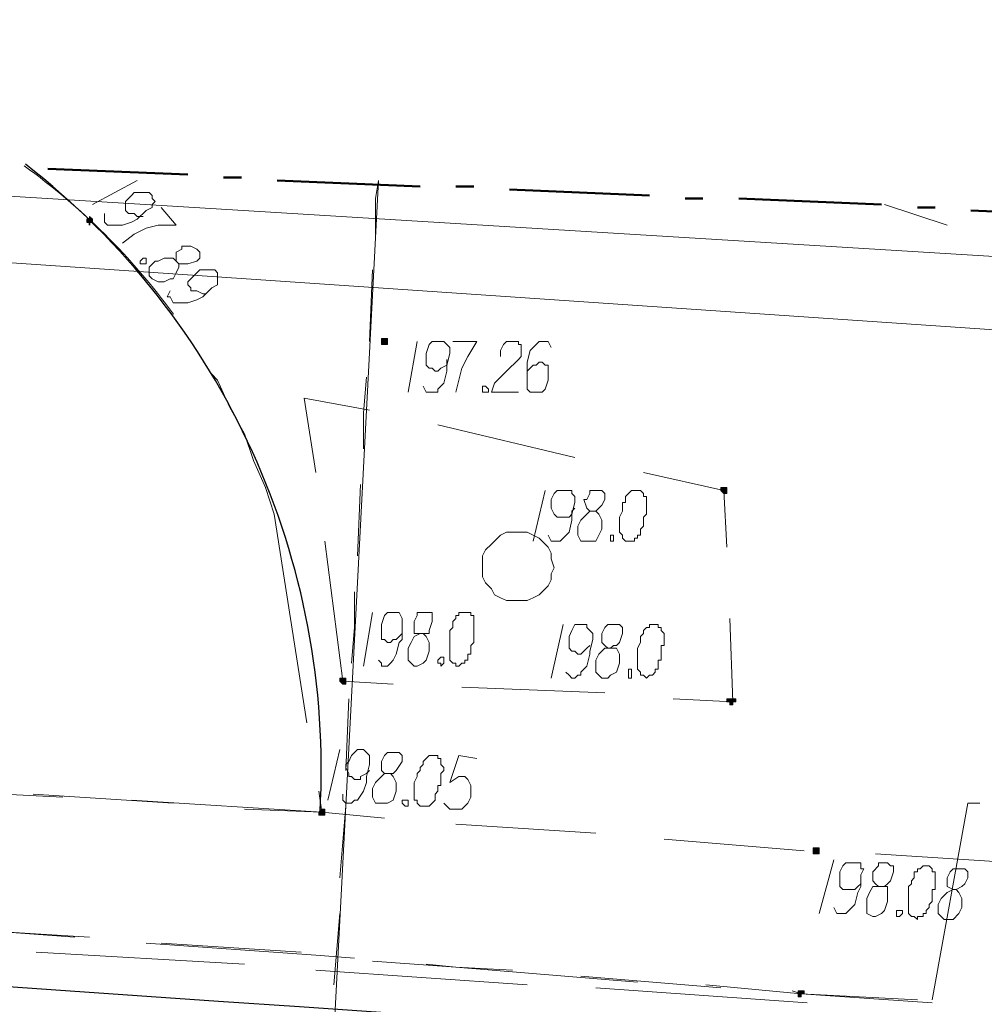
# Model space of a CAD drawing. Header units: metres. Extents: x 7431553 to 7432401, y 5544342 to 5544539.
# Tile 74 of 180: x 7432128 to 7432141, y 5544514 to 5544528. Entities that reach past the tile are written whole.
import ezdxf

# ---------------------------------------------------------------- set-up
doc = ezdxf.new("R2010")
doc.units = ezdxf.units.M
doc.header["$MEASUREMENT"] = 0
doc.layers.add('BG-PR90-PB-PZT-PZT01_2026_04_14$0$MAPA DCP', color=7, linetype='Continuous', lineweight=0)
doc.layers.add('PRIMETECH_XREF', color=7, linetype='Continuous', lineweight=5)

# ---------------------------------------------------------------- blocks, each defined once
blk = doc.blocks.new('BG-PR90-PB-PZT-PZT01_2026_04_14$0$Naddrwiną2025_v2klauzulap')
at = {"layer": 'BG-PR90-PB-PZT-PZT01_2026_04_14$0$MAPA DCP', "linetype": 'Continuous', "lineweight": 0, "transparency": 33554559}
for points in [[(7431646.004, 5544553.002), (7431646.004, 5544553.002), (7431646.046, 5544553.002), (7431646.046, 5544553.002), (7431646.046, 5544553.002), (7431646.046, 5544553.044), (7431646.046, 5544553.044), (7431646.046, 5544553.044), (7431646.046, 5544553.044), (7431646.046, 5544553.087), (7431646.046, 5544553.087), (7431646.004, 5544553.087), (7431646.004, 5544553.087), (7431646.004, 5544553.087), (7431646.004, 5544553.087), (7431645.962, 5544553.087), (7431645.962, 5544553.044), (7431645.962, 5544553.044), (7431645.962, 5544553.044), (7431645.962, 5544553.044), (7431645.962, 5544553.002), (7431645.962, 5544553.002)], [(7431648.036, 5544552.79), (7431648.036, 5544552.79), (7431648.036, 5544552.79), (7431648.036, 5544552.79), (7431648.078, 5544552.79), (7431648.078, 5544552.79), (7431648.078, 5544552.833), (7431648.078, 5544552.833), (7431648.078, 5544552.833), (7431648.036, 5544552.833), (7431648.036, 5544552.875), (7431648.036, 5544552.875), (7431648.036, 5544552.875), (7431647.994, 5544552.875), (7431647.994, 5544552.875), (7431647.994, 5544552.833), (7431647.994, 5544552.833), (7431647.994, 5544552.833), (7431647.994, 5544552.833), (7431647.994, 5544552.79), (7431647.994, 5544552.79), (7431647.994, 5544552.79), (7431647.994, 5544552.79), (7431647.994, 5544552.79), (7431647.994, 5544552.79)], [(7431640.882, 5544551.69), (7431640.882, 5544551.69), (7431640.882, 5544551.69), (7431640.882, 5544551.69), (7431640.924, 5544551.732), (7431640.924, 5544551.732), (7431640.924, 5544551.732), (7431640.924, 5544551.732), (7431640.924, 5544551.774), (7431640.882, 5544551.774), (7431640.882, 5544551.774), (7431640.882, 5544551.774), (7431640.882, 5544551.774), (7431640.839, 5544551.774), (7431640.839, 5544551.774), (7431640.839, 5544551.774), (7431640.839, 5544551.774), (7431640.839, 5544551.732), (7431640.839, 5544551.732), (7431640.839, 5544551.732), (7431640.839, 5544551.732), (7431640.839, 5544551.69), (7431640.839, 5544551.69), (7431640.839, 5544551.69), (7431640.839, 5544551.69)], [(7431643.887, 5544551.774), (7431643.887, 5544551.774), (7431643.887, 5544551.817), (7431643.93, 5544551.817), (7431643.93, 5544551.817), (7431643.93, 5544551.859), (7431643.93, 5544551.859), (7431643.93, 5544551.859), (7431643.887, 5544551.859), (7431643.887, 5544551.859), (7431643.887, 5544551.901), (7431643.887, 5544551.901), (7431643.845, 5544551.901), (7431643.845, 5544551.859), (7431643.845, 5544551.859), (7431643.845, 5544551.859), (7431643.845, 5544551.859), (7431643.845, 5544551.859), (7431643.845, 5544551.817), (7431643.845, 5544551.817), (7431643.845, 5544551.817), (7431643.845, 5544551.817), (7431643.845, 5544551.774), (7431643.845, 5544551.774)], [(7431638.765, 5544546.864), (7431638.765, 5544546.864), (7431638.807, 5544546.864), (7431638.807, 5544546.864), (7431638.807, 5544546.906), (7431638.807, 5544546.906), (7431638.807, 5544546.906), (7431638.807, 5544546.906), (7431638.807, 5544546.948), (7431638.807, 5544546.948), (7431638.807, 5544546.948), (7431638.765, 5544546.948), (7431638.765, 5544546.948), (7431638.765, 5544546.948), (7431638.765, 5544546.948), (7431638.723, 5544546.948), (7431638.723, 5544546.948), (7431638.723, 5544546.906), (7431638.723, 5544546.906), (7431638.723, 5544546.906), (7431638.723, 5544546.906), (7431638.723, 5544546.864)], [(7431643.591, 5544546.271), (7431643.591, 5544546.271), (7431643.591, 5544546.271), (7431643.591, 5544546.271), (7431643.633, 5544546.313), (7431643.633, 5544546.313), (7431643.633, 5544546.313), (7431643.633, 5544546.313), (7431643.633, 5544546.356), (7431643.591, 5544546.356), (7431643.591, 5544546.356), (7431643.591, 5544546.356), (7431643.591, 5544546.356), (7431643.549, 5544546.356), (7431643.549, 5544546.356), (7431643.549, 5544546.356), (7431643.549, 5544546.356), (7431643.549, 5544546.313), (7431643.549, 5544546.313), (7431643.549, 5544546.313), (7431643.549, 5544546.313), (7431643.549, 5544546.271), (7431643.549, 5544546.271), (7431643.549, 5544546.271), (7431643.549, 5544546.271)], [(7431645.454, 5544545.975), (7431645.454, 5544545.975), (7431645.496, 5544545.975), (7431645.496, 5544546.059), (7431645.454, 5544546.059), (7431645.454, 5544546.059), (7431645.454, 5544546.059), (7431645.454, 5544546.059), (7431645.411, 5544546.059), (7431645.411, 5544546.059), (7431645.411, 5544546.059), (7431645.411, 5544546.017), (7431645.411, 5544546.017), (7431645.411, 5544546.017), (7431645.411, 5544546.017)], [(7431637.029, 5544542.673), (7431637.072, 5544542.673), (7431637.072, 5544542.673), (7431637.072, 5544542.673), (7431637.072, 5544542.715), (7431637.072, 5544542.715), (7431637.114, 5544542.715), (7431637.072, 5544542.715), (7431637.072, 5544542.757), (7431637.072, 5544542.757), (7431637.072, 5544542.757), (7431637.072, 5544542.757), (7431637.029, 5544542.757), (7431637.029, 5544542.757), (7431637.029, 5544542.757), (7431637.029, 5544542.757), (7431637.029, 5544542.757), (7431636.987, 5544542.715), (7431636.987, 5544542.715), (7431636.987, 5544542.715), (7431637.029, 5544542.715)]]:
    blk.add_hatch(color=256, dxfattribs=at).paths.add_polyline_path(points)
at = {"layer": 'BG-PR90-PB-PZT-PZT01_2026_04_14$0$MAPA DCP', "color": 30, "linetype": 'Continuous', "lineweight": 18, "true_color": 0xff6500, "transparency": 33554687}
blk.add_lwpolyline([(7431634.193, 5544494.582), (7431635.421, 5544515.283), (7431637.326, 5544536.873), (7431638.638, 5544556.135), (7431640.331, 5544569.935), (7431642.533, 5544588.181), (7431638.68, 5544596.648)], dxfattribs=at)
at = {"layer": 'BG-PR90-PB-PZT-PZT01_2026_04_14$0$MAPA DCP', "color": 1, "linetype": 'Continuous', "lineweight": 18, "transparency": 33554687}
for points in [[(7431636.225, 5544533.825), (7431637.749, 5544558.675), (7431639.485, 5544588.266)], [(7431648.121, 5544554.695), (7431645.327, 5544555.203), (7431645.327, 5544555.373)]]:
    blk.add_lwpolyline(points, dxfattribs=at)
at = {"layer": 'BG-PR90-PB-PZT-PZT01_2026_04_14$0$MAPA DCP', "linetype": 'Continuous', "lineweight": 18, "transparency": 33554687}
for points in [[(7431638.088, 5544583.059), (7431638.977, 5544582.635), (7431663.784, 5544577.725), (7431669.541, 5544576.582), (7431669.033, 5544570.486), (7431668.61, 5544564.601), (7431667.213, 5544545.213), (7431636.479, 5544546.821)], [(7431646.046, 5544553.891), (7431646.173, 5544555.881)], [(7431637.114, 5544554.907), (7431636.818, 5544554.018)], [(7431648.163, 5544554.695), (7431648.036, 5544552.833), (7431647.994, 5544552.706)], [(7431648.121, 5544554.484), (7431648.036, 5544552.833), (7431647.909, 5544551.478)], [(7431647.951, 5544549.912), (7431648.163, 5544552.917)], [(7431645.835, 5544550.885), (7431646.004, 5544552.875)], [(7431640.628, 5544550.589), (7431640.882, 5544551.732), (7431641.686, 5544551.774)], [(7431642.702, 5544551.817), (7431643.887, 5544551.859), (7431643.845, 5544551.012)], [(7431647.951, 5544551.69), (7431647.782, 5544549.7)], [(7431647.867, 5544550.504), (7431647.655, 5544547.922), (7431647.613, 5544547.499)], [(7431643.76, 5544550.039), (7431643.676, 5544548.007)], [(7431645.623, 5544547.922), (7431645.75, 5544549.912)], [(7431639.95, 5544547.668), (7431640.416, 5544549.615)], [(7431647.697, 5544545.932), (7431647.909, 5544548.938)], [(7431647.697, 5544548.726), (7431647.655, 5544547.922), (7431647.57, 5544546.737)], [(7431643.633, 5544547.033), (7431643.591, 5544546.313)], [(7431645.411, 5544544.916), (7431645.454, 5544546.017), (7431645.538, 5544546.906)], [(7431636.479, 5544546.821), (7431667.213, 5544545.213), (7431666.493, 5544532.936), (7431684.527, 5544515.452), (7431635.166, 5544516.172)], [(7431640.628, 5544545.932), (7431639.569, 5544545.763), (7431639.739, 5544546.694)], [(7431647.528, 5544546.483), (7431647.486, 5544545.932), (7431647.316, 5544543.519)], [(7431643.591, 5544546.313), (7431641.601, 5544546.059)], [(7431645.157, 5544545.975), (7431645.454, 5544546.017), (7431645.284, 5544543.308)], [(7431639.231, 5544544.451), (7431639.315, 5544544.535), (7431639.696, 5544544.705), (7431640.077, 5544544.916), (7431640.458, 5544545.043), (7431640.839, 5544545.213), (7431641.22, 5544545.34), (7431644.183, 5544545.805)], [(7431647.443, 5544545.721), (7431647.316, 5544543.731)], [(7431647.443, 5544541.953), (7431647.613, 5544544.916)], [(7431645.2, 5544541.911), (7431645.327, 5544543.9)], [(7431647.232, 5544542.715), (7431647.147, 5544541.403), (7431647.105, 5544540.725)], [(7431647.232, 5544542.503), (7431647.147, 5544541.403), (7431647.02, 5544539.54)], [(7431645.242, 5544542.334), (7431645.2, 5544541.487), (7431644.692, 5544541.487), (7431644.226, 5544541.445), (7431643.76, 5544541.36), (7431643.295, 5544541.233), (7431643.041, 5544541.149)]]:
    blk.add_lwpolyline(points, dxfattribs=at)
at = {"layer": 'BG-PR90-PB-PZT-PZT01_2026_04_14$0$MAPA DCP', "linetype": 'Continuous', "lineweight": 50, "transparency": 33554687}
for points in [[(7431636.987, 5544557.235), (7431636.902, 5544555.246)], [(7431636.86, 5544554.738), (7431636.86, 5544554.484)], [(7431636.818, 5544553.976), (7431636.775, 5544552.96), (7431636.733, 5544551.944)], [(7431636.733, 5544551.436), (7431636.733, 5544551.182)], [(7431636.691, 5544550.674), (7431636.606, 5544548.684)], [(7431636.564, 5544548.176), (7431636.564, 5544547.922)], [(7431636.564, 5544547.414), (7431636.521, 5544546.398), (7431636.479, 5544545.382)], [(7431636.437, 5544544.874), (7431636.437, 5544544.62)], [(7431636.394, 5544544.112), (7431636.31, 5544542.122)]]:
    blk.add_lwpolyline(points, dxfattribs=at)
at = {"layer": 'BG-PR90-PB-PZT-PZT01_2026_04_14$0$MAPA DCP', "linetype": 'Continuous', "lineweight": 9, "transparency": 33554687}
for points in [[(7431646.554, 5544554.992), (7431646.554, 5544555.034), (7431646.512, 5544555.119), (7431646.47, 5544555.161), (7431646.385, 5544555.203), (7431646.3, 5544555.203), (7431646.258, 5544555.161), (7431646.258, 5544555.119), (7431646.258, 5544555.076), (7431646.258, 5544554.992), (7431646.3, 5544554.949), (7431646.385, 5544554.907), (7431646.47, 5544554.907), (7431646.512, 5544554.907), (7431646.554, 5544554.992), (7431646.597, 5544554.907), (7431646.681, 5544554.822), (7431646.766, 5544554.78), (7431646.893, 5544554.78), (7431646.935, 5544554.822), (7431646.978, 5544554.865), (7431646.978, 5544554.907), (7431646.978, 5544554.992), (7431646.893, 5544555.076), (7431646.808, 5544555.119), (7431646.766, 5544555.119), (7431646.681, 5544555.119), (7431646.597, 5544555.076), (7431646.554, 5544555.034)], [(7431646.512, 5544553.933), (7431646.512, 5544554.018), (7431646.47, 5544554.06), (7431646.427, 5544554.103), (7431646.3, 5544554.145), (7431646.216, 5544554.145), (7431646.216, 5544554.103), (7431646.173, 5544554.06), (7431646.173, 5544554.018), (7431646.173, 5544553.933), (7431646.216, 5544553.933), (7431646.3, 5544553.849), (7431646.342, 5544553.849), (7431646.427, 5544553.849), (7431646.47, 5544553.891), (7431646.512, 5544553.933), (7431646.512, 5544553.849), (7431646.597, 5544553.806), (7431646.681, 5544553.764), (7431646.724, 5544553.764), (7431646.851, 5544553.764), (7431646.893, 5544553.764), (7431646.935, 5544553.849), (7431646.935, 5544553.891), (7431646.893, 5544553.976), (7431646.851, 5544554.018), (7431646.724, 5544554.06), (7431646.597, 5544554.06), (7431646.512, 5544554.06), (7431646.512, 5544553.976)], [(7431646.808, 5544553.298), (7431646.893, 5544553.341), (7431646.893, 5544553.468), (7431646.851, 5544553.51), (7431646.766, 5544553.595), (7431646.597, 5544553.637), (7431646.512, 5544553.679), (7431646.343, 5544553.679), (7431646.258, 5544553.722), (7431646.258, 5544553.679), (7431646.173, 5544553.679), (7431646.173, 5544553.637), (7431646.173, 5544553.595), (7431646.173, 5544553.552), (7431646.173, 5544553.51), (7431646.173, 5544553.468), (7431646.216, 5544553.425), (7431646.3, 5544553.383), (7431646.385, 5544553.383), (7431646.427, 5544553.383), (7431646.512, 5544553.383), (7431646.554, 5544553.425), (7431646.554, 5544553.468), (7431646.554, 5544553.51), (7431646.554, 5544553.552), (7431646.554, 5544553.595), (7431646.512, 5544553.637), (7431646.47, 5544553.679)], [(7431646.131, 5544553.298), (7431646.893, 5544553.087)], [(7431643.125, 5544550.081), (7431643.125, 5544550.123), (7431643.083, 5544550.166), (7431643.083, 5544550.208), (7431643.041, 5544550.25), (7431642.914, 5544550.293), (7431642.829, 5544550.293), (7431642.787, 5544550.25), (7431642.787, 5544550.208), (7431642.787, 5544550.166), (7431642.787, 5544550.081), (7431642.829, 5544550.039), (7431642.914, 5544549.996), (7431642.956, 5544549.996), (7431643.041, 5544549.996), (7431643.083, 5544550.039), (7431643.125, 5544550.081), (7431643.125, 5544550.039), (7431643.21, 5544549.954), (7431643.295, 5544549.912), (7431643.337, 5544549.912), (7431643.464, 5544549.912), (7431643.506, 5544549.954), (7431643.549, 5544549.996), (7431643.549, 5544550.081), (7431643.506, 5544550.123), (7431643.464, 5544550.208), (7431643.337, 5544550.25), (7431643.295, 5544550.25), (7431643.21, 5544550.25), (7431643.125, 5544550.208), (7431643.125, 5544550.123)], [(7431641.178, 5544549.827), (7431641.178, 5544549.912), (7431641.136, 5544549.954), (7431641.093, 5544549.996), (7431641.009, 5544550.039), (7431640.924, 5544550.039), (7431640.882, 5544549.996), (7431640.882, 5544549.954), (7431640.882, 5544549.912), (7431640.882, 5544549.827), (7431640.924, 5544549.827), (7431641.009, 5544549.785), (7431641.009, 5544549.742), (7431641.136, 5544549.785), (7431641.178, 5544549.827), (7431641.22, 5544549.785), (7431641.305, 5544549.7), (7431641.39, 5544549.658), (7431641.432, 5544549.658), (7431641.517, 5544549.658), (7431641.601, 5544549.7), (7431641.601, 5544549.785), (7431641.601, 5544549.827), (7431641.601, 5544549.912), (7431641.517, 5544549.954), (7431641.432, 5544549.996), (7431641.39, 5544549.996), (7431641.305, 5544549.996), (7431641.22, 5544549.954), (7431641.178, 5544549.912)], [(7431643.464, 5544549.488), (7431643.506, 5544549.531), (7431643.549, 5544549.573), (7431643.549, 5544549.615), (7431643.506, 5544549.658), (7431643.506, 5544549.7), (7431643.464, 5544549.7), (7431643.379, 5544549.785), (7431643.21, 5544549.827), (7431643.168, 5544549.827), (7431642.998, 5544549.869), (7431642.914, 5544549.869), (7431642.871, 5544549.827), (7431642.829, 5544549.785), (7431642.787, 5544549.785), (7431642.787, 5544549.742), (7431642.787, 5544549.7), (7431642.787, 5544549.658), (7431642.787, 5544549.615), (7431642.871, 5544549.573), (7431642.956, 5544549.531), (7431642.998, 5544549.531), (7431643.041, 5544549.531), (7431643.125, 5544549.531), (7431643.168, 5544549.573), (7431643.168, 5544549.615), (7431643.21, 5544549.658), (7431643.21, 5544549.7), (7431643.168, 5544549.742), (7431643.125, 5544549.785), (7431643.083, 5544549.827)], [(7431641.517, 5544549.234), (7431641.601, 5544549.277), (7431641.601, 5544549.404), (7431641.559, 5544549.446), (7431641.474, 5544549.531), (7431641.305, 5544549.573), (7431641.22, 5544549.573), (7431641.051, 5544549.615), (7431640.966, 5544549.615), (7431640.924, 5544549.573), (7431640.882, 5544549.573), (7431640.882, 5544549.531), (7431640.882, 5544549.488), (7431640.882, 5544549.446), (7431640.882, 5544549.404), (7431640.882, 5544549.361), (7431640.924, 5544549.319), (7431641.009, 5544549.277), (7431641.093, 5544549.277), (7431641.136, 5544549.277), (7431641.22, 5544549.319), (7431641.263, 5544549.361), (7431641.263, 5544549.404), (7431641.263, 5544549.446), (7431641.263, 5544549.488), (7431641.263, 5544549.531), (7431641.22, 5544549.573), (7431641.178, 5544549.573), (7431641.136, 5544549.615)], [(7431642.787, 5544549.446), (7431643.549, 5544549.277)], [(7431638.85, 5544549.277), (7431638.765, 5544549.234), (7431638.765, 5544549.107), (7431638.807, 5544549.065), (7431638.892, 5544548.98), (7431639.061, 5544548.938), (7431639.146, 5544548.938), (7431639.315, 5544548.938), (7431639.4, 5544548.938), (7431639.442, 5544548.938), (7431639.485, 5544548.98), (7431639.485, 5544549.023), (7431639.485, 5544549.065), (7431639.485, 5544549.107), (7431639.485, 5544549.15), (7431639.442, 5544549.192), (7431639.315, 5544549.234), (7431639.273, 5544549.234), (7431639.231, 5544549.234), (7431639.146, 5544549.234), (7431639.104, 5544549.234), (7431639.104, 5544549.192), (7431639.061, 5544549.15), (7431639.061, 5544549.107), (7431639.104, 5544549.065), (7431639.104, 5544549.023), (7431639.146, 5544548.98), (7431639.188, 5544548.938), (7431639.231, 5544548.938)], [(7431640.882, 5544549.192), (7431641.601, 5544549.023)], [(7431638.977, 5544548.557), (7431638.892, 5544548.557), (7431638.807, 5544548.599), (7431638.765, 5544548.642), (7431638.765, 5544548.684), (7431638.765, 5544548.726), (7431638.765, 5544548.769), (7431638.765, 5544548.811), (7431638.807, 5544548.811), (7431638.807, 5544548.853), (7431638.85, 5544548.853), (7431638.892, 5544548.853), (7431638.934, 5544548.853), (7431638.977, 5544548.853), (7431639.019, 5544548.811), (7431639.188, 5544548.642), (7431639.358, 5544548.472), (7431639.485, 5544548.43), (7431639.485, 5544548.811)], [(7431638.765, 5544547.88), (7431638.765, 5544548.218), (7431638.977, 5544548.091), (7431639.146, 5544548.007), (7431639.315, 5544547.964), (7431639.485, 5544547.922)], [(7431644.692, 5544548.218), (7431644.649, 5544547.964), (7431645.03, 5544547.837), (7431644.946, 5544547.964), (7431644.946, 5544548.049), (7431644.988, 5544548.091), (7431645.073, 5544548.134), (7431645.157, 5544548.134), (7431645.242, 5544548.134), (7431645.327, 5544548.091), (7431645.411, 5544548.007), (7431645.411, 5544547.922), (7431645.411, 5544547.837), (7431645.369, 5544547.795), (7431645.327, 5544547.753)], [(7431639.4, 5544547.456), (7431639.485, 5544547.499), (7431639.485, 5544547.668), (7431639.442, 5544547.668), (7431639.358, 5544547.753), (7431639.188, 5544547.795), (7431639.104, 5544547.795), (7431638.934, 5544547.837), (7431638.85, 5544547.837), (7431638.807, 5544547.795), (7431638.765, 5544547.753), (7431638.765, 5544547.71), (7431638.765, 5544547.668), (7431638.765, 5544547.626), (7431638.765, 5544547.583), (7431638.807, 5544547.541), (7431638.934, 5544547.499), (7431638.977, 5544547.499), (7431639.019, 5544547.499), (7431639.104, 5544547.499), (7431639.146, 5544547.541), (7431639.146, 5544547.583), (7431639.188, 5544547.626), (7431639.188, 5544547.668), (7431639.146, 5544547.71), (7431639.104, 5544547.795), (7431639.061, 5544547.795), (7431639.019, 5544547.795)], [(7431642.914, 5544547.414), (7431642.914, 5544547.541), (7431642.871, 5544547.541), (7431642.744, 5544547.583), (7431642.66, 5544547.583), (7431642.617, 5544547.583), (7431642.617, 5544547.499), (7431642.617, 5544547.456), (7431642.617, 5544547.372), (7431642.66, 5544547.372), (7431642.744, 5544547.329), (7431642.787, 5544547.329), (7431642.871, 5544547.329), (7431642.914, 5544547.329), (7431642.914, 5544547.414), (7431642.956, 5544547.329), (7431643.041, 5544547.287), (7431643.125, 5544547.245), (7431643.168, 5544547.245), (7431643.295, 5544547.245), (7431643.337, 5544547.287), (7431643.379, 5544547.329), (7431643.379, 5544547.372), (7431643.337, 5544547.456), (7431643.295, 5544547.499), (7431643.168, 5544547.541), (7431643.125, 5544547.541), (7431643.041, 5544547.541), (7431642.956, 5544547.499), (7431642.914, 5544547.456)], [(7431638.765, 5544547.372), (7431639.485, 5544547.245)], [(7431643.295, 5544546.821), (7431643.337, 5544546.864), (7431643.379, 5544546.864), (7431643.379, 5544546.948), (7431643.337, 5544546.991), (7431643.295, 5544547.033), (7431643.21, 5544547.075), (7431643.041, 5544547.118), (7431642.998, 5544547.16), (7431642.829, 5544547.16), (7431642.702, 5544547.16), (7431642.617, 5544547.118), (7431642.617, 5544547.075), (7431642.617, 5544546.991), (7431642.617, 5544546.948), (7431642.66, 5544546.906), (7431642.787, 5544546.864), (7431642.829, 5544546.864), (7431642.871, 5544546.864), (7431642.956, 5544546.864), (7431642.998, 5544546.864), (7431642.998, 5544546.906), (7431643.041, 5544546.948), (7431643.041, 5544546.991), (7431642.998, 5544547.033), (7431642.998, 5544547.075), (7431642.956, 5544547.118), (7431642.914, 5544547.16)], [(7431644.903, 5544546.906), (7431644.903, 5544547.033), (7431644.861, 5544547.075), (7431644.734, 5544547.16), (7431644.649, 5544547.16), (7431644.607, 5544547.118), (7431644.607, 5544547.075), (7431644.607, 5544547.033), (7431644.607, 5544546.948), (7431644.649, 5544546.906), (7431644.734, 5544546.864), (7431644.776, 5544546.864), (7431644.861, 5544546.864), (7431644.903, 5544546.906), (7431644.946, 5544546.864), (7431645.03, 5544546.779), (7431645.115, 5544546.737), (7431645.157, 5544546.737), (7431645.242, 5544546.737), (7431645.327, 5544546.779), (7431645.327, 5544546.821), (7431645.327, 5544546.864), (7431645.327, 5544546.948), (7431645.284, 5544547.033), (7431645.157, 5544547.075), (7431645.115, 5544547.075), (7431645.03, 5544547.075), (7431644.946, 5544547.033), (7431644.903, 5544546.991)], [(7431642.617, 5544546.737), (7431643.379, 5544546.61)], [(7431645.2, 5544546.313), (7431645.284, 5544546.313), (7431645.327, 5544546.356), (7431645.327, 5544546.44), (7431645.284, 5544546.483), (7431645.284, 5544546.525), (7431645.157, 5544546.61), (7431645.03, 5544546.652), (7431644.946, 5544546.652), (7431644.776, 5544546.694), (7431644.692, 5544546.694), (7431644.649, 5544546.694), (7431644.607, 5544546.652), (7431644.565, 5544546.61), (7431644.565, 5544546.567), (7431644.565, 5544546.525), (7431644.607, 5544546.483), (7431644.649, 5544546.44), (7431644.734, 5544546.398), (7431644.776, 5544546.356), (7431644.819, 5544546.356), (7431644.903, 5544546.398), (7431644.946, 5544546.398), (7431644.946, 5544546.44), (7431644.988, 5544546.483), (7431644.988, 5544546.525), (7431644.988, 5544546.567), (7431644.946, 5544546.567), (7431644.903, 5544546.652), (7431644.861, 5544546.694)], [(7431644.565, 5544546.271), (7431645.284, 5544546.102)], [(7431638.045, 5544543.858), (7431638.13, 5544543.816), (7431638.13, 5544543.858), (7431638.215, 5544543.9), (7431638.215, 5544543.943), (7431638.215, 5544543.985), (7431638.215, 5544544.112), (7431638.172, 5544544.239), (7431638.13, 5544544.324), (7431638.003, 5544544.451), (7431637.961, 5544544.535), (7431637.918, 5544544.535), (7431637.876, 5544544.535), (7431637.791, 5544544.535), (7431637.749, 5544544.493), (7431637.749, 5544544.451), (7431637.749, 5544544.366), (7431637.749, 5544544.281), (7431637.791, 5544544.239), (7431637.834, 5544544.197), (7431637.876, 5544544.154), (7431637.918, 5544544.112), (7431637.961, 5544544.112), (7431638.003, 5544544.154), (7431638.045, 5544544.154), (7431638.045, 5544544.197), (7431638.045, 5544544.239), (7431638.088, 5544544.324), (7431638.088, 5544544.366)], [(7431637.622, 5544543.943), (7431637.664, 5544543.985), (7431637.664, 5544544.112), (7431637.622, 5544544.239), (7431637.58, 5544544.281), (7431637.537, 5544544.281), (7431637.495, 5544544.281), (7431637.453, 5544544.239), (7431637.41, 5544544.154), (7431637.41, 5544544.027), (7431637.453, 5544544.027), (7431637.495, 5544543.943), (7431637.537, 5544543.943), (7431637.622, 5544543.943), (7431637.58, 5544543.9), (7431637.58, 5544543.773), (7431637.622, 5544543.689), (7431637.622, 5544543.646), (7431637.707, 5544543.562), (7431637.749, 5544543.562), (7431637.833, 5544543.562), (7431637.876, 5544543.604), (7431637.918, 5544543.689), (7431637.918, 5544543.773), (7431637.876, 5544543.858), (7431637.876, 5544543.9), (7431637.791, 5544543.943), (7431637.707, 5544543.985), (7431637.664, 5544543.985)], [(7431636.86, 5544543.731), (7431637.114, 5544543.943), (7431637.114, 5544543.689), (7431637.156, 5544543.519), (7431637.241, 5544543.35), (7431637.368, 5544543.181)], [(7431636.945, 5544542.927), (7431637.072, 5544542.927), (7431637.114, 5544542.969), (7431637.114, 5544543.181), (7431637.072, 5544543.308), (7431637.029, 5544543.392), (7431636.902, 5544543.519), (7431636.86, 5544543.604), (7431636.818, 5544543.604), (7431636.775, 5544543.646), (7431636.733, 5544543.604), (7431636.691, 5544543.604), (7431636.648, 5544543.562), (7431636.648, 5544543.519), (7431636.648, 5544543.477), (7431636.648, 5544543.35), (7431636.691, 5544543.308), (7431636.733, 5544543.265), (7431636.775, 5544543.223), (7431636.818, 5544543.223), (7431636.86, 5544543.223), (7431636.902, 5544543.223), (7431636.945, 5544543.265), (7431636.945, 5544543.308), (7431636.945, 5544543.35), (7431636.987, 5544543.392), (7431636.987, 5544543.435), (7431636.987, 5544543.477)], [(7431636.479, 5544543.392), (7431636.818, 5544542.757)]]:
    blk.add_lwpolyline(points, dxfattribs=at)
for points in [[(7431646.216, 5544554.611), (7431646.216, 5544554.568), (7431646.258, 5544554.526), (7431646.258, 5544554.484), (7431646.3, 5544554.484), (7431646.3, 5544554.441), (7431646.343, 5544554.441), (7431646.385, 5544554.441), (7431646.427, 5544554.399), (7431646.47, 5544554.399), (7431646.512, 5544554.357), (7431646.597, 5544554.357), (7431646.681, 5544554.357), (7431646.766, 5544554.357), (7431646.808, 5544554.357), (7431646.851, 5544554.357), (7431646.893, 5544554.357), (7431646.935, 5544554.399), (7431646.935, 5544554.441), (7431646.978, 5544554.484), (7431646.935, 5544554.484), (7431646.935, 5544554.526), (7431646.935, 5544554.568), (7431646.893, 5544554.568), (7431646.893, 5544554.611), (7431646.851, 5544554.611), (7431646.808, 5544554.653), (7431646.766, 5544554.653), (7431646.724, 5544554.695), (7431646.681, 5544554.695), (7431646.639, 5544554.695), (7431646.597, 5544554.695), (7431646.554, 5544554.695), (7431646.554, 5544554.738), (7431646.512, 5544554.738), (7431646.47, 5544554.738), (7431646.427, 5544554.738), (7431646.385, 5544554.738), (7431646.343, 5544554.738), (7431646.3, 5544554.738), (7431646.3, 5544554.695), (7431646.258, 5544554.695), (7431646.216, 5544554.653)], [(7431646.851, 5544554.23), (7431646.851, 5544554.272), (7431646.893, 5544554.272), (7431646.935, 5544554.23), (7431646.935, 5544554.187), (7431646.893, 5544554.187), (7431646.851, 5544554.187)], [(7431642.787, 5544550.758), (7431642.787, 5544550.674), (7431642.829, 5544550.674), (7431642.829, 5544550.631), (7431642.871, 5544550.589), (7431642.914, 5544550.589), (7431642.956, 5544550.547), (7431642.998, 5544550.547), (7431643.041, 5544550.547), (7431643.125, 5544550.504), (7431643.21, 5544550.504), (7431643.252, 5544550.504), (7431643.337, 5544550.504), (7431643.379, 5544550.504), (7431643.422, 5544550.504), (7431643.464, 5544550.547), (7431643.506, 5544550.547), (7431643.506, 5544550.589), (7431643.549, 5544550.631), (7431643.506, 5544550.674), (7431643.506, 5544550.716), (7431643.464, 5544550.758), (7431643.422, 5544550.758), (7431643.422, 5544550.801), (7431643.379, 5544550.801), (7431643.337, 5544550.801), (7431643.295, 5544550.801), (7431643.295, 5544550.843), (7431643.252, 5544550.843), (7431643.21, 5544550.843), (7431643.168, 5544550.843), (7431643.125, 5544550.843), (7431643.083, 5544550.843), (7431643.083, 5544550.885), (7431643.041, 5544550.885), (7431642.956, 5544550.885), (7431642.914, 5544550.885), (7431642.871, 5544550.843), (7431642.829, 5544550.843), (7431642.829, 5544550.801), (7431642.787, 5544550.801)], [(7431640.882, 5544550.504), (7431640.882, 5544550.42), (7431640.924, 5544550.377), (7431640.966, 5544550.335), (7431641.008, 5544550.335), (7431641.051, 5544550.335), (7431641.051, 5544550.293), (7431641.093, 5544550.293), (7431641.136, 5544550.293), (7431641.178, 5544550.293), (7431641.263, 5544550.25), (7431641.347, 5544550.25), (7431641.432, 5544550.25), (7431641.474, 5544550.25), (7431641.517, 5544550.293), (7431641.559, 5544550.293), (7431641.601, 5544550.335), (7431641.601, 5544550.377), (7431641.601, 5544550.42), (7431641.601, 5544550.462), (7431641.559, 5544550.462), (7431641.559, 5544550.504), (7431641.517, 5544550.504), (7431641.517, 5544550.547), (7431641.474, 5544550.547), (7431641.432, 5544550.547), (7431641.39, 5544550.589), (7431641.347, 5544550.589), (7431641.305, 5544550.589), (7431641.263, 5544550.589), (7431641.22, 5544550.631), (7431641.178, 5544550.631), (7431641.136, 5544550.631), (7431641.093, 5544550.631), (7431641.051, 5544550.631), (7431641.008, 5544550.631), (7431640.966, 5544550.631), (7431640.966, 5544550.589), (7431640.924, 5544550.589), (7431640.882, 5544550.547)], [(7431643.422, 5544550.377), (7431643.422, 5544550.42), (7431643.549, 5544550.42), (7431643.549, 5544550.377), (7431643.506, 5544550.377), (7431643.464, 5544550.377)], [(7431641.517, 5544550.123), (7431641.517, 5544550.166), (7431641.601, 5544550.166), (7431641.601, 5544550.123), (7431641.559, 5544550.123)], [(7431639.4, 5544548.345), (7431639.442, 5544548.388), (7431639.485, 5544548.388), (7431639.485, 5544548.303), (7431639.442, 5544548.303), (7431639.4, 5544548.303)], [(7431642.617, 5544548.049), (7431642.617, 5544547.964), (7431642.66, 5544547.964), (7431642.66, 5544547.922), (7431642.702, 5544547.922), (7431642.744, 5544547.88), (7431642.787, 5544547.88), (7431642.829, 5544547.88), (7431642.871, 5544547.837), (7431642.914, 5544547.837), (7431643.041, 5544547.837), (7431643.083, 5544547.837), (7431643.168, 5544547.837), (7431643.21, 5544547.837), (7431643.252, 5544547.837), (7431643.295, 5544547.837), (7431643.337, 5544547.88), (7431643.337, 5544547.922), (7431643.379, 5544547.922), (7431643.379, 5544547.964), (7431643.337, 5544548.007), (7431643.337, 5544548.049), (7431643.295, 5544548.049), (7431643.295, 5544548.091), (7431643.252, 5544548.091), (7431643.21, 5544548.091), (7431643.21, 5544548.134), (7431643.168, 5544548.134), (7431643.125, 5544548.134), (7431643.083, 5544548.134), (7431643.041, 5544548.176), (7431642.998, 5544548.176), (7431642.956, 5544548.176), (7431642.914, 5544548.176), (7431642.871, 5544548.176), (7431642.787, 5544548.176), (7431642.744, 5544548.176), (7431642.702, 5544548.176), (7431642.66, 5544548.176), (7431642.66, 5544548.134), (7431642.617, 5544548.134), (7431642.617, 5544548.091)], [(7431643.252, 5544547.71), (7431643.252, 5544547.753), (7431643.337, 5544547.753), (7431643.379, 5544547.71), (7431643.337, 5544547.71), (7431643.337, 5544547.668), (7431643.295, 5544547.668)], [(7431644.649, 5544547.626), (7431644.649, 5544547.541), (7431644.692, 5544547.499), (7431644.734, 5544547.456), (7431644.776, 5544547.456), (7431644.819, 5544547.414), (7431644.861, 5544547.414), (7431644.903, 5544547.372), (7431644.946, 5544547.372), (7431645.03, 5544547.329), (7431645.115, 5544547.329), (7431645.157, 5544547.329), (7431645.242, 5544547.329), (7431645.284, 5544547.329), (7431645.284, 5544547.372), (7431645.327, 5544547.372), (7431645.369, 5544547.414), (7431645.369, 5544547.456), (7431645.369, 5544547.499), (7431645.369, 5544547.541), (7431645.327, 5544547.583), (7431645.284, 5544547.626), (7431645.242, 5544547.626), (7431645.2, 5544547.626), (7431645.157, 5544547.668), (7431645.115, 5544547.668), (7431645.073, 5544547.668), (7431645.073, 5544547.71), (7431645.03, 5544547.71), (7431644.988, 5544547.71), (7431644.946, 5544547.71), (7431644.903, 5544547.71), (7431644.861, 5544547.753), (7431644.819, 5544547.753), (7431644.776, 5544547.71), (7431644.734, 5544547.71), (7431644.692, 5544547.71), (7431644.692, 5544547.668), (7431644.649, 5544547.668)], [(7431645.284, 5544547.202), (7431645.284, 5544547.245), (7431645.369, 5544547.245), (7431645.369, 5544547.202), (7431645.327, 5544547.16), (7431645.284, 5544547.16)], [(7431637.58, 5544543.519), (7431637.664, 5544543.519), (7431637.664, 5544543.435), (7431637.622, 5544543.435), (7431637.58, 5544543.477)]]:
    blk.add_lwpolyline(points, close=True, dxfattribs=at)
at = {"layer": 'BG-PR90-PB-PZT-PZT01_2026_04_14$0$MAPA DCP', "linetype": 'Continuous', "lineweight": 0, "transparency": 33554687}
for points in [[(7431646.004, 5544553.002), (7431646.004, 5544553.002), (7431646.046, 5544553.002), (7431646.046, 5544553.002), (7431646.046, 5544553.002), (7431646.046, 5544553.044), (7431646.046, 5544553.044), (7431646.046, 5544553.044), (7431646.046, 5544553.044), (7431646.046, 5544553.087), (7431646.046, 5544553.087), (7431646.004, 5544553.087), (7431646.004, 5544553.087), (7431646.004, 5544553.087), (7431646.004, 5544553.087), (7431645.962, 5544553.087), (7431645.962, 5544553.044), (7431645.962, 5544553.044), (7431645.962, 5544553.044), (7431645.962, 5544553.044), (7431645.962, 5544553.002), (7431645.962, 5544553.002), (7431646.004, 5544553.002)], [(7431648.036, 5544552.79), (7431648.036, 5544552.79), (7431648.036, 5544552.79), (7431648.036, 5544552.79), (7431648.078, 5544552.79), (7431648.078, 5544552.79), (7431648.078, 5544552.833), (7431648.078, 5544552.833), (7431648.078, 5544552.833), (7431648.036, 5544552.833), (7431648.036, 5544552.875), (7431648.036, 5544552.875), (7431648.036, 5544552.875), (7431647.994, 5544552.875), (7431647.994, 5544552.875), (7431647.994, 5544552.833), (7431647.994, 5544552.833), (7431647.994, 5544552.833), (7431647.994, 5544552.833), (7431647.994, 5544552.79), (7431647.994, 5544552.79), (7431647.994, 5544552.79), (7431647.994, 5544552.79), (7431647.994, 5544552.79)], [(7431640.882, 5544551.69), (7431640.882, 5544551.69), (7431640.882, 5544551.69), (7431640.882, 5544551.69), (7431640.924, 5544551.732), (7431640.924, 5544551.732), (7431640.924, 5544551.732), (7431640.924, 5544551.732), (7431640.924, 5544551.774), (7431640.882, 5544551.774), (7431640.882, 5544551.774), (7431640.882, 5544551.774), (7431640.882, 5544551.774), (7431640.839, 5544551.774), (7431640.839, 5544551.774), (7431640.839, 5544551.774), (7431640.839, 5544551.774), (7431640.839, 5544551.732), (7431640.839, 5544551.732), (7431640.839, 5544551.732), (7431640.839, 5544551.732), (7431640.839, 5544551.69), (7431640.839, 5544551.69), (7431640.839, 5544551.69)], [(7431643.887, 5544551.774), (7431643.887, 5544551.774), (7431643.887, 5544551.817), (7431643.93, 5544551.817), (7431643.93, 5544551.817), (7431643.93, 5544551.859), (7431643.93, 5544551.859), (7431643.93, 5544551.859), (7431643.887, 5544551.859), (7431643.887, 5544551.859), (7431643.887, 5544551.901), (7431643.887, 5544551.901), (7431643.845, 5544551.901), (7431643.845, 5544551.859), (7431643.845, 5544551.859), (7431643.845, 5544551.859), (7431643.845, 5544551.859), (7431643.845, 5544551.859), (7431643.845, 5544551.817), (7431643.845, 5544551.817), (7431643.845, 5544551.817), (7431643.845, 5544551.817), (7431643.845, 5544551.774)], [(7431638.765, 5544546.864), (7431638.765, 5544546.864), (7431638.807, 5544546.864), (7431638.807, 5544546.864), (7431638.807, 5544546.906), (7431638.807, 5544546.906), (7431638.807, 5544546.906), (7431638.807, 5544546.906), (7431638.807, 5544546.948), (7431638.807, 5544546.948), (7431638.807, 5544546.948), (7431638.765, 5544546.948), (7431638.765, 5544546.948), (7431638.765, 5544546.948), (7431638.765, 5544546.948), (7431638.723, 5544546.948), (7431638.723, 5544546.948), (7431638.723, 5544546.906), (7431638.723, 5544546.906), (7431638.723, 5544546.906), (7431638.723, 5544546.906), (7431638.723, 5544546.864), (7431638.765, 5544546.864)], [(7431643.591, 5544546.271), (7431643.591, 5544546.271), (7431643.591, 5544546.271), (7431643.591, 5544546.271), (7431643.633, 5544546.313), (7431643.633, 5544546.313), (7431643.633, 5544546.313), (7431643.633, 5544546.313), (7431643.633, 5544546.356), (7431643.591, 5544546.356), (7431643.591, 5544546.356), (7431643.591, 5544546.356), (7431643.591, 5544546.356), (7431643.549, 5544546.356), (7431643.549, 5544546.356), (7431643.549, 5544546.356), (7431643.549, 5544546.356), (7431643.549, 5544546.313), (7431643.549, 5544546.313), (7431643.549, 5544546.313), (7431643.549, 5544546.313), (7431643.549, 5544546.271), (7431643.549, 5544546.271), (7431643.549, 5544546.271)], [(7431645.454, 5544545.975), (7431645.454, 5544545.975), (7431645.496, 5544545.975), (7431645.496, 5544546.059), (7431645.454, 5544546.059), (7431645.454, 5544546.059), (7431645.454, 5544546.059), (7431645.454, 5544546.059), (7431645.411, 5544546.059), (7431645.411, 5544546.059), (7431645.411, 5544546.059), (7431645.411, 5544546.017), (7431645.411, 5544546.017), (7431645.411, 5544546.017), (7431645.411, 5544546.017), (7431645.454, 5544545.975)], [(7431637.029, 5544542.673), (7431637.072, 5544542.673), (7431637.072, 5544542.673), (7431637.072, 5544542.673), (7431637.072, 5544542.715), (7431637.072, 5544542.715), (7431637.114, 5544542.715), (7431637.072, 5544542.715), (7431637.072, 5544542.757), (7431637.072, 5544542.757), (7431637.072, 5544542.757), (7431637.072, 5544542.757), (7431637.029, 5544542.757), (7431637.029, 5544542.757), (7431637.029, 5544542.757), (7431637.029, 5544542.757), (7431637.029, 5544542.757), (7431636.987, 5544542.715), (7431636.987, 5544542.715), (7431636.987, 5544542.715), (7431637.029, 5544542.715), (7431637.029, 5544542.673), (7431637.029, 5544542.673)]]:
    blk.add_lwpolyline(points, close=True, dxfattribs=at)
at = {"layer": 'BG-PR90-PB-PZT-PZT01_2026_04_14$0$MAPA DCP', "linetype": 'Continuous', "lineweight": 18, "transparency": 33554687}
blk.add_lwpolyline([(7431641.982, 5544549.319), (7431641.855, 5544549.277), (7431641.771, 5544549.277), (7431641.686, 5544549.234), (7431641.601, 5544549.15), (7431641.559, 5544549.107), (7431641.517, 5544549.023), (7431641.474, 5544548.938), (7431641.474, 5544548.811), (7431641.474, 5544548.726), (7431641.474, 5544548.642), (7431641.517, 5544548.557), (7431641.601, 5544548.472), (7431641.644, 5544548.43), (7431641.728, 5544548.345), (7431641.813, 5544548.303), (7431641.898, 5544548.303), (7431642.025, 5544548.303), (7431642.109, 5544548.303), (7431642.194, 5544548.345), (7431642.279, 5544548.43), (7431642.363, 5544548.472), (7431642.406, 5544548.557), (7431642.448, 5544548.642), (7431642.448, 5544548.726), (7431642.448, 5544548.811), (7431642.448, 5544548.938), (7431642.406, 5544549.023), (7431642.363, 5544549.107), (7431642.321, 5544549.15), (7431642.236, 5544549.234), (7431642.152, 5544549.277), (7431642.067, 5544549.277)], close=True, dxfattribs=at)
at = {"layer": 'BG-PR90-PB-PZT-PZT01_2026_04_14$0$MAPA DCP', "color": 94, "linetype": 'Continuous', "lineweight": 18, "true_color": 0x009a00, "transparency": 33554687}
for points in [[(7431637.241, 5544546.779), (7431636.733, 5544546.779), (7431636.479, 5544546.821)], [(7431638.765, 5544546.694), (7431637.749, 5544546.737)], [(7431640.289, 5544546.61), (7431639.781, 5544546.61), (7431639.273, 5544546.652)], [(7431641.813, 5544546.525), (7431640.797, 5544546.567)], [(7431643.337, 5544546.44), (7431642.829, 5544546.483), (7431642.321, 5544546.483)], [(7431644.861, 5544546.356), (7431643.845, 5544546.398)], [(7431646.385, 5544546.271), (7431645.877, 5544546.313), (7431645.369, 5544546.356)], [(7431647.909, 5544546.186), (7431646.893, 5544546.271)]]:
    blk.add_lwpolyline(points, dxfattribs=at)
at = {"layer": 'BG-PR90-PB-PZT-PZT01_2026_04_14$0$MAPA DCP', "linetype": 'Continuous', "lineweight": -3, "transparency": 33554687}
blk.add_lwpolyline([(7431637.029, 5544542.673), (7431637.072, 5544542.673), (7431637.072, 5544542.673), (7431637.072, 5544542.673), (7431637.072, 5544542.715), (7431637.072, 5544542.715), (7431637.114, 5544542.715), (7431637.072, 5544542.715), (7431637.072, 5544542.757), (7431637.072, 5544542.757), (7431637.072, 5544542.757), (7431637.072, 5544542.757), (7431637.029, 5544542.757), (7431637.029, 5544542.757), (7431637.029, 5544542.757), (7431637.029, 5544542.757), (7431637.029, 5544542.757), (7431636.987, 5544542.715), (7431636.987, 5544542.715), (7431636.987, 5544542.715), (7431637.029, 5544542.715), (7431637.029, 5544542.673), (7431637.029, 5544542.673)], close=True, dxfattribs=at)
at = {"layer": 'BG-PR90-PB-PZT-PZT01_2026_04_14$0$MAPA DCP', "linetype": 'Continuous', "lineweight": 0, "transparency": 33554495}
blk.add_lwpolyline([(7431637.114, 5544542.715), (7431637.072, 5544542.715)], dxfattribs=at)
at = {"layer": 'BG-PR90-PB-PZT-PZT01_2026_04_14$0$MAPA DCP', "linetype": 'Continuous', "lineweight": 25, "transparency": 33554687}
for centre, radius, start, end in [((7430389.3, 5544630.138), 1261.745, 352.902862, 359.63311), ((7431644.844, 5544535.117), 10.891, 86.7974, 142.1396)]:
    blk.add_arc(centre, radius, start, end, dxfattribs=at)
at = {"layer": 'BG-PR90-PB-PZT-PZT01_2026_04_14$0$MAPA DCP', "linetype": 'Continuous', "lineweight": 18, "transparency": 33554687}
blk.add_arc((7431643.972, 5544536.243), 9.488, 126.1229, 144.2805, dxfattribs=at)
blk = doc.blocks.new('BG-PR90-PB-PZT-PZT01_2026_04_14')
at = {"layer": 'BG-PR90-PB-PZT-PZT01_2026_04_14$0$MAPA DCP', "rotation": 270}
blk.add_blockref('BG-PR90-PB-PZT-PZT01_2026_04_14$0$Naddrwiną2025_v2klauzulap', (1887585.788, 12976162.34), dxfattribs=at)

msp = doc.modelspace()

# ---------------------------------------------------------------- block references
at = {"layer": 'PRIMETECH_XREF', "linetype": 'Continuous', "lineweight": 0, "rotation": 360}
msp.add_blockref('BG-PR90-PB-PZT-PZT01_2026_04_14', (0, 0), dxfattribs=at)

doc.saveas('drawing.dxf')
